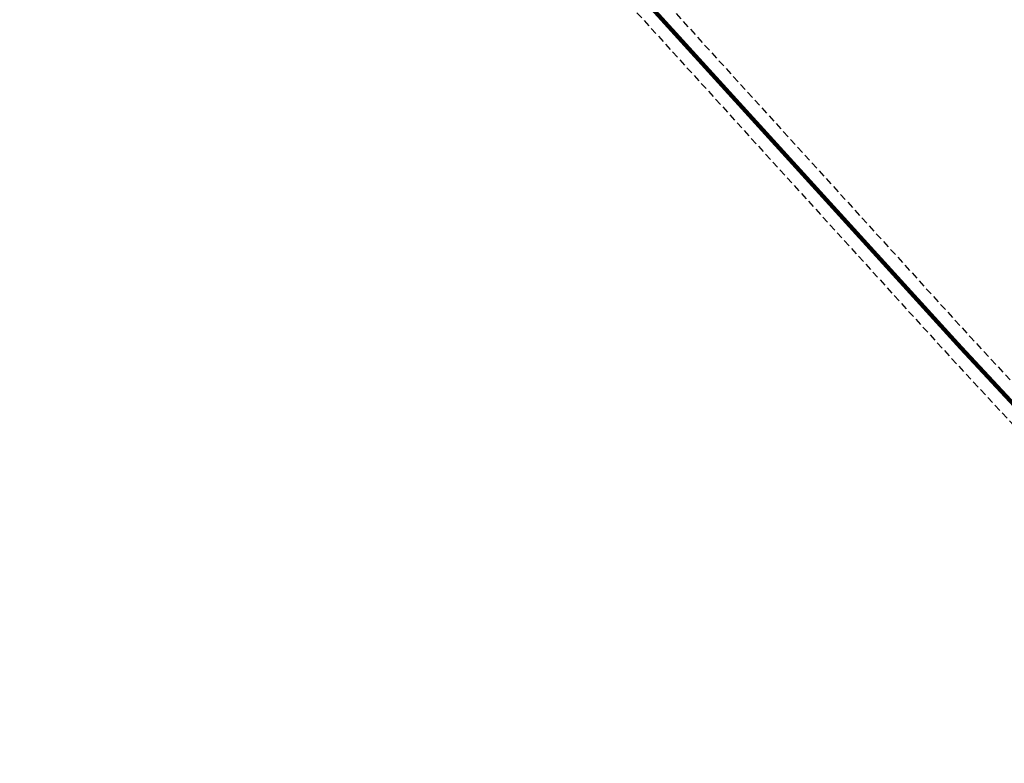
# Model space of a CAD drawing. Header units: metres. Extents: x -3 to 311477, y 0 to 754107.
# Tile 74 of 82: x 155070 to 155418, y 377139 to 377401. Entities that reach past the tile are written whole.
import ezdxf

# ---------------------------------------------------------------- set-up
doc = ezdxf.new("R2010")
doc.units = ezdxf.units.M
doc.linetypes.add('DASHED2', pattern=[0.375, 0.25, -0.125])
doc.layers.add('D_KLE_BUISLEIDING GEVAARLIJKE INHOUD_PPS PIPELINES', color=7, linetype='Continuous')

msp = doc.modelspace()

# ---------------------------------------------------------------- linework, layer by layer
at = {"layer": 'D_KLE_BUISLEIDING GEVAARLIJKE INHOUD_PPS PIPELINES', "linetype": 'DASHED2', "ltscale": 10, "flags": 128}
for points in [[(153511.62, 379265.72), (153721.93, 379101.3), (154064.67, 378832.3), (154106.45, 378803.62), (154147.87, 378768.03), (154204.41, 378704.03), (154527.68, 378329.89), (154580.09, 378206.07), (154611.67, 378134.35), (154730.88, 377970.67), (154749.11, 377954.13), (154815.65, 377909.4), (154988.61, 377736.54), (155094.35, 377631.33), (155405.87, 377288.88), (155476.19, 377213.32), (155561.8, 377119.4), (155675.76, 377108.8), (155685.54, 377099.98), (155729.8, 377049.15), (155962.28, 376780.04), (156122.93, 376593.61), (156276.8, 376413.65), (156301.85, 376375.08), (156606.44, 375829.78), (156859.68, 375375.56), (157085.14, 374972.38), (157070.76, 374806.85), (157058.12, 374661.67), (157060.92, 374640.02), (157074.01, 374577.34), (157160.61, 374229.47), (157170.19, 374164.09), (157232.68, 373789.22), (157261.86, 373623.87), (157273.69, 373556.78), (157283.21, 373512.78), (157275.64, 373010.08), (157275.31, 372921.76), (157299.21, 372738.72), (157260.01, 372678.92), (157331.57, 372551.01), (157355.09, 372371.27), (157405.34, 371939.4), (157421.61, 371835.76), (157429.63, 371795.87), (157443.57, 371726.95), (157472.52, 371643.24), (157507.47, 371533.57), (157611.36, 371570.44), (158234.68, 371790.13), (158795.14, 371987.78), (158802.23, 371990.36), (158823.65, 371980.2), (158856.85, 371968.62), (158963.7, 372006.31), (159006.04, 372043.5), (159039.07, 372049.97), (159105.73, 372059.41), (159222.52, 371969.1), (159261.43, 371931.03), (159309.55, 371850.09), (159634.83, 371300), (159768.64, 371084.27), (159794.31, 371053.88), (159819.44, 370873.11), (159934.83, 370837.92), (160203.75, 370755.72), (160262.54, 370767.54), (160471.69, 370688.91), (160540.59, 370663.52), (160671.02, 370611.99), (160699.54, 370602.64), (160786.02, 370609.93), (160997.19, 370529.78), (161283.59, 370420.19), (161408.93, 370364.16)], [(153505.46, 379257.84), (153715.77, 379093.43), (154058.75, 378824.24), (154100.34, 378795.68), (154140.83, 378760.89), (154196.88, 378697.45), (154519.08, 378324.54), (154570.91, 378202.11), (154602.96, 378129.33), (154723.4, 377963.95), (154742.93, 377946.24), (154809.26, 377901.65), (154981.55, 377729.45), (155087.12, 377624.41), (155398.51, 377282.11), (155468.84, 377206.55), (155557.02, 377109.8), (155671.53, 377099.15), (155678.39, 377092.96), (155722.25, 377042.59), (155954.71, 376773.51), (156115.34, 376587.1), (156268.77, 376407.65), (156293.28, 376369.91), (156597.71, 375824.9), (156850.95, 375370.69), (157074.92, 374970.18), (157060.8, 374807.71), (157048.06, 374661.46), (157051.05, 374638.36), (157064.26, 374575.1), (157150.79, 374227.53), (157160.31, 374162.54), (157222.82, 373787.53), (157252.01, 373622.13), (157263.87, 373554.85), (157273.19, 373511.79), (157265.64, 373010.18), (157265.31, 372921.13), (157288.82, 372741.1), (157248.33, 372679.34), (157321.9, 372547.81), (157345.16, 372370.05), (157395.43, 371938.05), (157411.76, 371834), (157419.83, 371793.9), (157433.9, 371724.31), (157463.03, 371640.09), (157501.08, 371520.69), (157614.7, 371561.01), (158238, 371780.7), (158798.51, 371978.36), (158801.72, 371979.53), (158819.85, 371970.94), (158856.86, 371958.02), (158968.85, 371997.52), (159010.61, 372034.2), (159040.73, 372040.1), (159102.95, 372048.92), (159215.94, 371961.54), (159253.5, 371924.8), (159300.94, 371844.99), (159626.28, 371294.82), (159760.53, 371078.37), (159784.8, 371049.64), (159810.42, 370865.41), (159931.91, 370828.35), (160203.24, 370745.42), (160261.7, 370757.17), (160468.2, 370679.54), (160537.02, 370654.18), (160667.62, 370602.59), (160698.35, 370592.5), (160784.59, 370599.78), (160993.63, 370520.43), (161279.76, 370410.95), (161404.85, 370355.03)]]:
    msp.add_lwpolyline(points, dxfattribs=at)
at = {"layer": 'D_KLE_BUISLEIDING GEVAARLIJKE INHOUD_PPS PIPELINES', "const_width": 1.5}
msp.add_lwpolyline([(155090.74, 377627.87), (155402.19, 377285.5), (155472.52, 377209.93), (155559.41, 377114.6), (155673.64, 377103.97), (155681.96, 377096.47), (155726.02, 377045.87), (155958.49, 376776.78), (156119.14, 376590.36), (156272.78, 376410.65), (156297.56, 376372.5), (156602.08, 375827.34), (156855.31, 375373.12), (157080.03, 374971.28), (157065.78, 374807.28)], dxfattribs=at)

doc.saveas('drawing.dxf')
